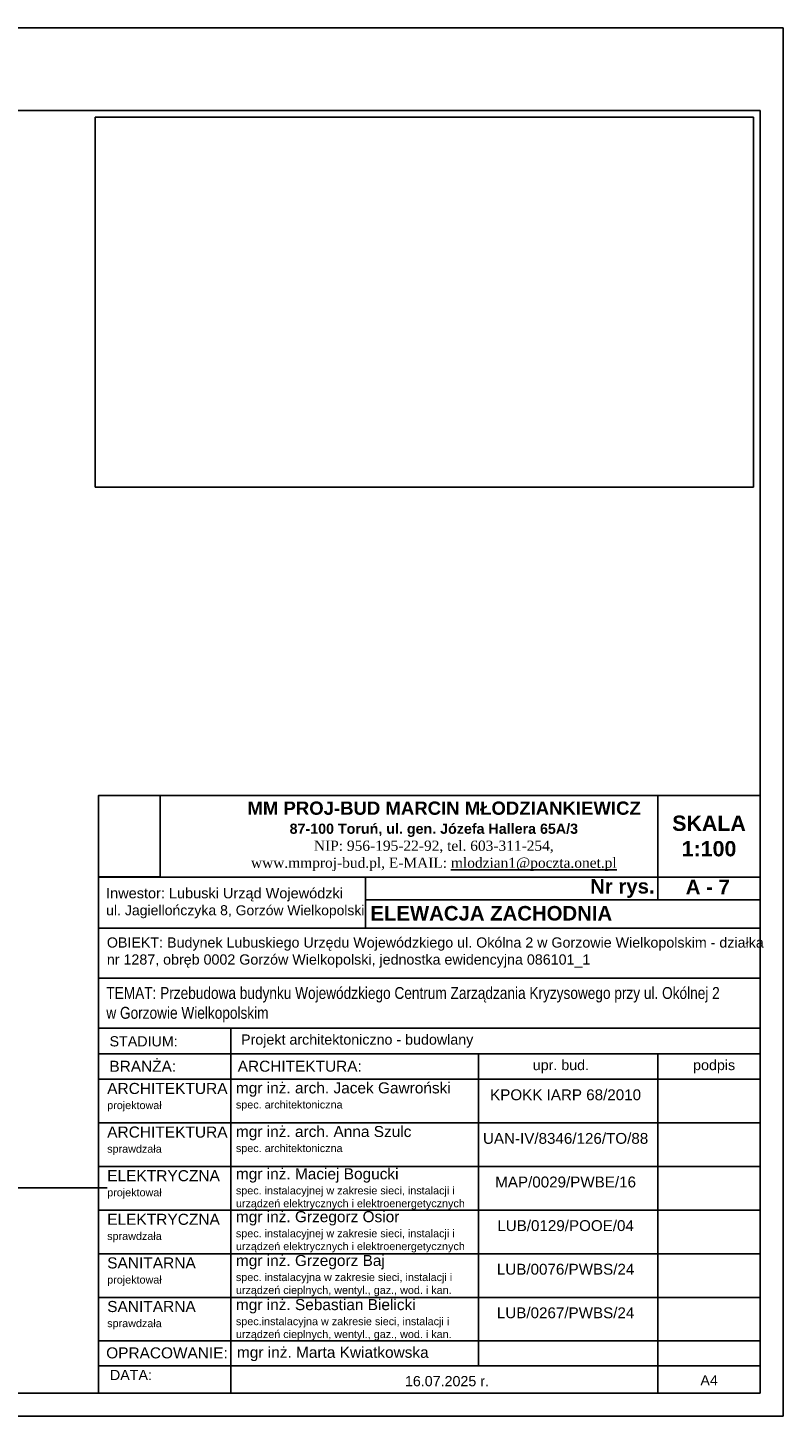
# Model space of a CAD drawing. Header units: millimetres. Extents: x 11979 to 23691, y 12825 to 41978.
# Tile 92 of 256: x 21825 to 22967, y 24380 to 26480. Entities that reach past the tile are written whole.
import ezdxf

# ---------------------------------------------------------------- set-up
doc = ezdxf.new("R2010")
doc.units = ezdxf.units.MM
for name, color, linetype in [('-LI-WIDOK', 2, 'Continuous'), ('-RAMKA', 2, 'Continuous'), ('-WYMIAR', 8, 'Continuous'), ('0-RAMKA-1', 2, 'Continuous'), ('_PROJEKTOWANE', 5, 'Continuous'), ('KRESKOWANIE', 8, 'Continuous'), ('PATTERN_CLASS', 7, 'Continuous')]:
    doc.layers.add(name, color=color, linetype=linetype)
doc.styles.add('ARIAL', font='arial.ttf', dxfattribs={"height": 0.5})
picture_1 = doc.add_image_def('image2.jpg', size_in_pixel=(3264, 1836))
picture_2 = doc.add_image_def('image6.jpg', size_in_pixel=(2304, 3037))

# ---------------------------------------------------------------- blocks, each defined once
blk = doc.blocks.new('FRWERFRWFSDWR')
at = {"layer": '-RAMKA', "color": 8}
for p, q in [((7167.9, 12472.2), (10137.9, 12472.2)), ((10137.9, 12472.2), (10137.9, 10372.2)), ((7167.9, 10372.2), (10137.9, 10372.2))]:
    blk.add_line(p, q, dxfattribs=at)
at = {"layer": '-RAMKA', "color": 2}
for p, q in [((10102.9, 12347.2), (7202.9, 12347.2)), ((7202.9, 10407.2), (10102.9, 10407.2))]:
    blk.add_line(p, q, dxfattribs=at)
at = {"layer": '-RAMKA'}
blk.add_line((10102.9, 10407.2), (10102.9, 12347.2), dxfattribs=at)

msp = doc.modelspace()

# ---------------------------------------------------------------- linework, layer by layer
at = {"layer": '-LI-WIDOK'}
msp.add_line((21594.87, 24725.53), (21944.73, 24725.53), dxfattribs=at)
at = {"layer": 'PATTERN_CLASS'}
for p, q in [((22777.31, 25318.58), (22777.31, 25161)), ((21931.45, 25195.55), (22931.59, 25195.55)), ((22335.24, 25195.55), (22335.24, 25118.41)), ((22335.24, 25161), (22931.59, 25161)), ((21931.45, 25118.41), (22931.59, 25118.41)), ((21931.45, 25042.58), (22931.59, 25042.58)), ((21931.45, 24966.76), (22931.59, 24966.76)), ((22131.52, 24966.76), (22131.52, 24415.05)), ((21931.45, 24928.19), (22931.59, 24928.19)), ((22505.81, 24928.19), (22505.81, 24456.23)), ((22777.31, 24928.19), (22777.31, 24415.05)), ((21931.45, 24889.62), (22931.59, 24889.62)), ((21931.45, 24889.62), (22931.59, 24889.62)), ((21931.45, 24823.66), (22931.59, 24823.66)), ((21931.45, 24757.71), (22931.59, 24757.71)), ((21931.45, 24691.75), (22931.59, 24691.75)), ((21931.45, 24625.8), (22931.59, 24625.8)), ((21931.45, 24559.84), (22931.59, 24559.84)), ((21931.45, 24493.89), (22931.59, 24493.89)), ((21931.45, 24456.23), (22931.59, 24456.23)), ((21931.45, 24415.05), (22931.59, 24415.05))]:
    msp.add_line(p, q, dxfattribs=at)
msp.add_lwpolyline([(21931.45, 24415.05), (22931.59, 24415.05), (22931.59, 25318.84), (21931.45, 25318.84)], close=True, dxfattribs=at)

# ---------------------------------------------------------------- block references
at = {"layer": '_PROJEKTOWANE'}
msp.add_blockref('FRWERFRWFSDWR', (12828.72, 14007.81), dxfattribs=at)

# ---------------------------------------------------------------- texts
at = {"layer": '0-RAMKA-1', "style": 'ARIAL'}
for s, insert, char_height, width, attachment_point in [('{\\fArial|b1|i0|c238|p34;\\H1.3x;    \\C170;MM PROJ-BUD MARCIN MŁODZIANKIEWICZ\\H0.7692x; \\C256;\\P87-100 Toruń, ul. gen. Józefa Hallera 65A/3\\P\\fTimes New Roman|b0|i0|c238|p18;NIP: 956-195-22-92, tel. 603-311-254,\\P\\C170;www.mmproj-bud.pl, E-MAIL: \\Lmlodzian1@poczta.onet.pl}', (22438.47, 25257.13), 15.4281, 677.6793, 5), ('\\fArial|b1|i0|c238|p34;Nr rys. ', (22674.82, 25178.27), 22, 100.6683, 4), ('\\fArial|b1|i0|c238|p34;A - 7', (22819.26, 25180.59), 22, 590.5642, 4), ('\\fArial|b1|i0|c238|p34;ELEWACJA ZACHODNIA', (22342.69, 25140.62), 22, 706.6629, 4), ('OBIEKT: Budynek Lubuskiego Urzędu Wojewódzkiego ul. Okólna 2 w Gorzowie Wielkopolskim - działka nr 1287, obręb 0002 Gorzów Wielkopolski, jednostka ewidencyjna 086101_1', (21944.26, 25081.36), 15.42807, 990.7889, 4), ('{\\fArial Narrow|b0|i0|c238|p34;\\H1.166738x;TEMAT: Przebudowa budynku Wojewódzkiego Centrum Zarządzania Kryzysowego przy ul. Okólnej 2 w Gorzowie Wielkopolskim}', (21943.48, 25002.48), 15.42807, 932.4839, 4), ('{\\fArial|b0|i0|c238|p34;STADIUM:}', (21948.33, 24947.01), 15.4281, 165.1553, 4), ('Projekt architektoniczno - budowlany', (22147.16, 24947.47), 15.4281, 729.6726, 4), ('{\\fArial|b0|i0|c238|p34;BRANŻA:}', (21948.12, 24909.35), 16.6667, 178.4144, 4), ('ARCHITEKTURA:', (22142.06, 24909.35), 16.6667, 454.919, 4), ('{\\fArial|b0|i0|c238|p34;upr. bud.}', (22630.57, 24908.9), 15.4281, 138.8526, 5), ('{\\fArial|b0|i0|c238|p34;podpis}', (22862.17, 24908.9), 15.4281, 138.8526, 5), ('{\\fArial|b0|i0|c238|p34;mgr inż. arch. Jacek Gawroński\\P\\H0.7x;spec. architektoniczna}', (22139.33, 24863.49), 16.6667, 335.8406, 4), ('ARCHITEKTURA\\P\\H0.69651x;projektował', (21944.75, 24862.6), 16.7501, 179.3065, 4), ('{\\fArial|b0|i0|c238|p34;KPOKK IARP 68/2010}', (22637.65, 24866.1), 16.415, 228.982, 5), ('ARCHITEKTURA\\P{\\H0.69651x;sprawdzała}', (21944.75, 24796.65), 16.7501, 179.3065, 4), ('mgr inż. arch. Anna Szulc\\P\\H0.7x;spec. architektoniczna', (22139.33, 24797.53), 16.6667, 335.8406, 4), ('\\A1;UAN-IV/8346/126/TO/88', (22637.65, 24800.14), 16.415, 228.982, 5), ('ELEKTRYCZNA\\P{\\H0.69651x;projektował}', (21944.75, 24730.69), 16.7501, 179.3065, 4), ('\\pxsm1;mgr inż. Maciej Bogucki\\P{\\H0.7x;spec. instalacyjnej w zakresie sieci, instalacji i urządzeń elektrycznych i elektroenergetycznych}', (22139.33, 24723.82), 16.66667, 367.673, 4), ('MAP/0029/PWBE/16', (22637.65, 24734.19), 16.415, 228.982, 5), ('ELEKTRYCZNA\\P{\\H0.69651x;sprawdzała}', (21944.75, 24664.74), 16.7501, 179.3065, 4), ('\\pxsm1;mgr inż. Grzegorz Osior\\P{\\H0.7x;spec. \\fArial|b0|i0|c0|p34;instalacyjnej w zakresie sieci, instalacji i urządzeń elektrycznych i elektroenergetycznych}', (22139.33, 24658.99), 16.66667, 366.4883, 4), ('\\A1;LUB/0129/POOE/04', (22637.65, 24668.23), 16.415, 228.982, 5), ('SANITARNA\\P{\\H0.69651x;projektował}', (21944.75, 24598.78), 16.7501, 179.3065, 4), ('\\pxsm1;mgr inż. Grzegorz Baj\\P{\\H0.7x;spec. instalacyjna w zakresie sieci, instalacji i urządzeń cieplnych, wentyl., gaz., wod. i kan.}', (22139.33, 24592.69), 16.66667, 389.6374, 4), ('LUB/0076/PWBS/24', (22637.65, 24602.28), 16.415, 228.982, 5), ('SANITARNA\\P{\\H0.69651x;sprawdzała}', (21944.75, 24532.83), 16.7501, 179.3065, 4), ('\\pxsm1;mgr inż. Sebastian Bielicki\\P{\\H0.7x;spec.\\fArial|b0|i0|c0|p34;instalacyjna w zakresie sieci, instalacji i urządzeń cieplnych, wentyl., gaz., wod. i kan.}', (22139.33, 24525.99), 16.66667, 335.8406, 4), ('\\A1;LUB/0267/PWBS/24', (22637.65, 24536.32), 16.415, 228.982, 5), ('OPRACOWANIE:', (21943.31, 24475.74), 16.6667, 178.4144, 4), ('mgr inż. Marta Kwiatkowska', (22140.92, 24474.25), 16.6667, 335.8406, 4), ('{\\fArial|b0|i0|c238|p34;DATA:}', (21948.93, 24442.45), 15.4281, 165.1553, 4), ('A4', (22841.38, 24434.35), 15.428, 154.2807, 4), ('16.07.2025 r.', (22394.82, 24433.03), 15.4281, 245.7591, 4)]:
    msp.add_mtext(s, dxfattribs=dict(at, insert=insert, char_height=char_height, width=width, attachment_point=attachment_point))
at = {"layer": '0-RAMKA-1', "insert": (21943.13, 25156.11), "char_height": 15.6873, "width": 517.1718, "attachment_point": 4, "line_spacing_factor": 0.996, "style": 'ARIAL'}
msp.add_mtext('\\pxt24.218372;Inwestor: Lubuski Urząd Wojewódzki\\P{\\H0.968939x;ul. Jagiellończyka 8, \\H0.986842x;Gorzów Wielkopolski}', dxfattribs=at)
at = {"layer": 'KRESKOWANIE', "insert": (22854.45, 25257.52), "char_height": 23.1421, "width": 154.2807, "attachment_point": 5, "style": 'ARIAL'}
msp.add_mtext('\\fArial|b1|i0|c238|p34;SKALA\\P1:100', dxfattribs=at)

# ---------------------------------------------------------------- pictures from other files: only their frames are drawn
at = {"layer": '-LI-WIDOK'}
image = msp.add_image(picture_1, insert=(21926.72, 25785.43), size_in_units=(994.88, 559.62), dxfattribs=at)
image.dxf.flags = 7
at = {"layer": '-WYMIAR'}
image = msp.add_image(picture_2, insert=(21931.45, 25195.75), size_in_units=(93.48, 123.22), dxfattribs=at)
image.dxf.flags = 7
image = msp.add_image(picture_2, insert=(21931.45, 25195.55), size_in_units=(0.157, 0.207), dxfattribs=at)
image.dxf.flags = 7

doc.saveas('drawing.dxf')
